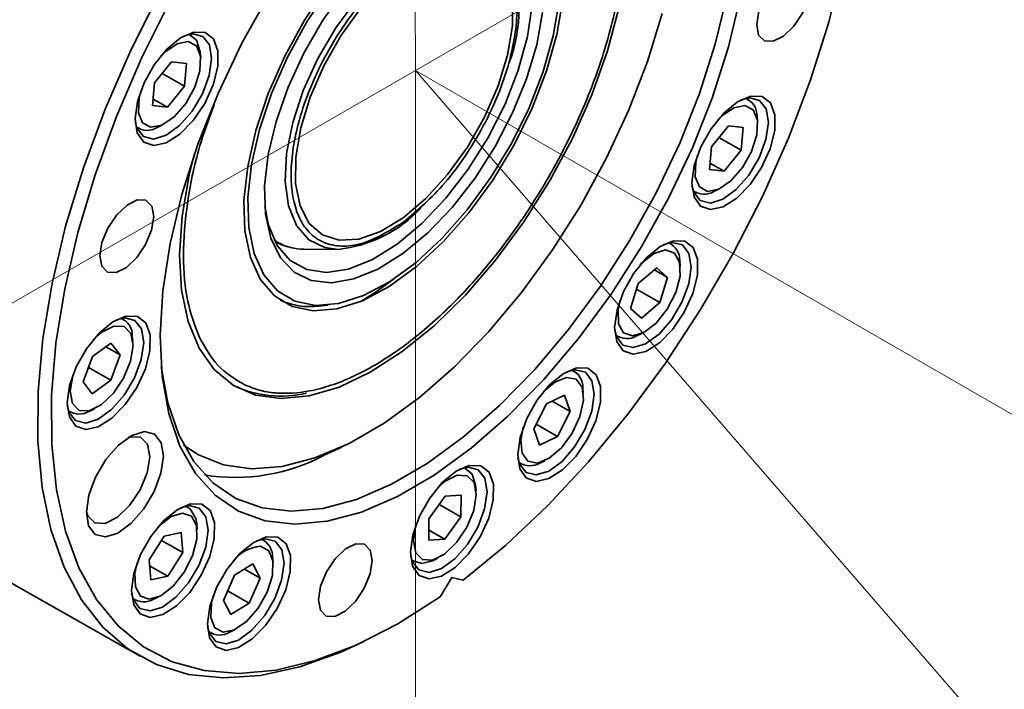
# Model space of a CAD drawing. Header units: millimetres. Extents: x -7686 to -856, y -458 to 6140.
# Tile 79 of 102: x -3471.93 to -3468.04, y 2006.53 to 2009.18. Entities that reach past the tile are written whole.
import ezdxf

# ---------------------------------------------------------------- set-up
doc = ezdxf.new("R2010")
doc.units = ezdxf.units.MM
doc.header["$LTSCALE"] = 5
doc.layers.add('1轮廓实线层', color=7, linetype='Continuous', lineweight=18)

msp = doc.modelspace()

# ---------------------------------------------------------------- linework, layer by layer
at = {"linetype": 'Continuous', "lineweight": 35}
for p, q in [((-3471.254, 2009.1145), (-3471.2624, 2009.1193)), ((-3471.2177, 2009.027), (-3471.2199, 2009.0498)), ((-3471.4, 2008.9279), (-3471.3329, 2009.0111)), ((-3471.3329, 2009.0111), (-3471.2741, 2009.0043)), ((-3471.2741, 2009.0043), (-3471.2824, 2008.9144)), ((-3471.3705, 2008.9646), (-3471.2824, 2008.9144)), ((-3471.4083, 2008.838), (-3471.4, 2008.9279)), ((-3471.2824, 2008.9144), (-3471.3495, 2008.8312)), ((-3471.406, 2008.8634), (-3471.3495, 2008.8312)), ((-3469.0534, 2008.8613), (-3469.0618, 2008.8661)), ((-3471.3495, 2008.8312), (-3471.4083, 2008.838)), ((-3469.0171, 2008.7738), (-3469.0193, 2008.7966)), ((-3471.4716, 2008.7523), (-3471.4631, 2008.7475)), ((-3471.3901, 2008.7511), (-3471.3693, 2008.7609)), ((-3469.1995, 2008.6747), (-3469.1324, 2008.7579)), ((-3469.1324, 2008.7579), (-3469.0735, 2008.7511)), ((-3469.0735, 2008.7511), (-3469.0818, 2008.6612)), ((-3469.1699, 2008.7114), (-3469.0818, 2008.6612)), ((-3469.2077, 2008.5848), (-3469.1995, 2008.6747)), ((-3469.0818, 2008.6612), (-3469.1489, 2008.578)), ((-3469.1489, 2008.578), (-3469.2077, 2008.5848)), ((-3469.2054, 2008.6102), (-3469.1489, 2008.578)), ((-3469.1895, 2008.498), (-3469.1687, 2008.5077)), ((-3469.271, 2008.4992), (-3469.2625, 2008.4943)), ((-3470.9271, 2008.3049), (-3470.9136, 2008.2964)), ((-3470.9247, 2008.3003), (-3470.9218, 2008.2986)), ((-3469.3588, 2008.2898), (-3469.3673, 2008.2946)), ((-3470.8087, 2008.2696), (-3470.6739, 2008.2686)), ((-3469.4886, 2008.1337), (-3469.4157, 2008.1956)), ((-3469.4157, 2008.1956), (-3469.3732, 2008.1582)), ((-3469.3225, 2008.2022), (-3469.3247, 2008.2251)), ((-3469.425, 2008.1877), (-3469.3732, 2008.1582)), ((-3469.3732, 2008.1582), (-3469.4036, 2008.0591)), ((-3469.5189, 2008.0345), (-3469.4886, 2008.1337)), ((-3469.4954, 2008.1114), (-3469.4036, 2008.0591)), ((-3470.7512, 2008.0444), (-3470.7139, 2008.0481)), ((-3469.4036, 2008.0591), (-3469.4764, 2007.9972)), ((-3469.4764, 2007.9972), (-3469.5189, 2008.0345)), ((-3471.5223, 2007.9913), (-3471.5308, 2007.9962)), ((-3471.4861, 2007.9038), (-3471.4882, 2007.9267)), ((-3469.5764, 2007.9276), (-3469.5679, 2007.9228)), ((-3469.4949, 2007.9264), (-3469.4742, 2007.9362)), ((-3471.6456, 2007.8448), (-3471.5725, 2007.8981)), ((-3471.5927, 2007.8833), (-3471.5364, 2007.8513)), ((-3471.5725, 2007.8981), (-3471.5364, 2007.8513)), ((-3471.6828, 2007.7447), (-3471.6456, 2007.8448)), ((-3471.5364, 2007.8513), (-3471.5736, 2007.7512)), ((-3471.6617, 2007.8014), (-3471.5736, 2007.7512)), ((-3469.742, 2007.7865), (-3469.7505, 2007.7913)), ((-3471.6467, 2007.6979), (-3471.6828, 2007.7447)), ((-3471.5736, 2007.7512), (-3471.6467, 2007.6979)), ((-3469.8513, 2007.6574), (-3469.7799, 2007.6919)), ((-3469.7799, 2007.6919), (-3469.7579, 2007.6276)), ((-3469.7058, 2007.699), (-3469.7079, 2007.7218)), ((-3469.9007, 2007.5587), (-3469.8513, 2007.6574)), ((-3469.829, 2007.6682), (-3469.7579, 2007.6276)), ((-3471.7399, 2007.6292), (-3471.7315, 2007.6244)), ((-3471.6585, 2007.628), (-3471.6377, 2007.6377)), ((-3469.7579, 2007.6276), (-3469.8073, 2007.5289)), ((-3469.8916, 2007.577), (-3469.8073, 2007.5289)), ((-3469.8787, 2007.4945), (-3469.9007, 2007.5587)), ((-3469.8073, 2007.5289), (-3469.8787, 2007.4945)), ((-3470.7298, 2007.4544), (-3470.6606, 2007.487)), ((-3469.9596, 2007.4244), (-3469.9512, 2007.4195)), ((-3469.8781, 2007.4232), (-3469.8574, 2007.4329)), ((-3470.1656, 2007.4009), (-3470.174, 2007.4057)), ((-3470.2517, 2007.3515), (-3470.2878, 2007.3192)), ((-3470.1293, 2007.3134), (-3470.1315, 2007.3362)), ((-3470.3159, 2007.2038), (-3470.2522, 2007.2924)), ((-3470.2754, 2007.2601), (-3470.1898, 2007.2113)), ((-3470.2522, 2007.2924), (-3470.1891, 2007.2961)), ((-3470.1891, 2007.2961), (-3470.1898, 2007.2113)), ((-3471.2781, 2007.2533), (-3471.259, 2007.2425)), ((-3471.2679, 2007.2489), (-3471.2764, 2007.2537)), ((-3471.2317, 2007.1613), (-3471.2338, 2007.1842)), ((-3470.3165, 2007.119), (-3470.3159, 2007.2038)), ((-3470.1898, 2007.2113), (-3470.2535, 2007.1227)), ((-3471.3622, 2007.1343), (-3471.2956, 2007.1485)), ((-3471.2956, 2007.1485), (-3471.2886, 2007.0697)), ((-3470.3162, 2007.1585), (-3470.2535, 2007.1227)), ((-3471.4218, 2007.0413), (-3471.3622, 2007.1343)), ((-3471.3729, 2007.1177), (-3471.2886, 2007.0697)), ((-3470.9678, 2007.1182), (-3470.9762, 2007.123)), ((-3470.2535, 2007.1227), (-3470.3165, 2007.119)), ((-3471.2886, 2007.0697), (-3471.3482, 2006.9767)), ((-3471.4148, 2006.9625), (-3471.4218, 2007.0413)), ((-3471.0842, 2006.9807), (-3471.0115, 2007.0248)), ((-3471.0115, 2007.0248), (-3470.9823, 2006.969)), ((-3470.9315, 2007.0307), (-3470.9337, 2007.0535)), ((-3470.3832, 2007.0387), (-3470.3747, 2007.0339)), ((-3470.3017, 2007.0375), (-3470.2809, 2007.0473)), ((-3472.0924, 2007.021), (-3471.4578, 2006.6594)), ((-3471.4197, 2007.0174), (-3471.3482, 2006.9767)), ((-3471.0448, 2007.0046), (-3470.9823, 2006.969)), ((-3471.3482, 2006.9767), (-3471.4148, 2006.9625)), ((-3471.1277, 2006.8808), (-3471.0842, 2006.9807)), ((-3470.9823, 2006.969), (-3471.0259, 2006.869)), ((-3470.271, 2006.8945), (-3470.2256, 2006.9712)), ((-3470.2256, 2006.9712), (-3470.1809, 2006.9602)), ((-3471.1116, 2006.9179), (-3471.0259, 2006.869)), ((-3471.4855, 2006.8867), (-3471.4771, 2006.8819)), ((-3471.404, 2006.8855), (-3471.3833, 2006.8953)), ((-3471.0986, 2006.8249), (-3471.1277, 2006.8808)), ((-3471.0259, 2006.869), (-3471.0986, 2006.8249)), ((-3471.1854, 2006.7561), (-3471.1769, 2006.7512)), ((-3471.1039, 2006.7549), (-3471.0831, 2006.7646)), ((-3470.608, 2006.7016), (-3470.5734, 2006.7178))]:
    msp.add_line(p, q, dxfattribs=at)
at = {"lineweight": 13}
msp.add_line((-3470.3693, 2008.9768), (-3466.4784, 2004.484), dxfattribs=at)
at = {"linetype": 'Continuous', "lineweight": 35, "flags": 128}
for points in [[(-3470.3031, 2009.5992), (-3470.2405, 2009.6218), (-3470.153, 2009.6351), (-3470.0751, 2009.6235), (-3470.0096, 2009.5875), (-3469.9586, 2009.5284), (-3469.9239, 2009.448), (-3469.9067, 2009.3492), (-3469.9075, 2009.2353), (-3469.9264, 2009.1102), (-3469.9627, 2008.9782), (-3470.0151, 2008.8437), (-3470.0819, 2008.7113), (-3470.1608, 2008.5856), (-3470.2491, 2008.4708), (-3470.3438, 2008.3709), (-3470.4417, 2008.2892)], [(-3470.42, 2009.4326), (-3470.5128, 2009.3542), (-3470.6019, 2009.2572), (-3470.6837, 2009.1455), (-3470.7549, 2009.0237), (-3470.8125, 2008.8968), (-3470.8543, 2008.77), (-3470.8784, 2008.6484), (-3470.8839, 2008.5371), (-3470.8706, 2008.4406), (-3470.839, 2008.3629), (-3470.7905, 2008.3071), (-3470.7269, 2008.2756), (-3470.6739, 2008.2686)], [(-3470.1809, 2006.9602), (-3470.0129, 2007.0982), (-3469.8471, 2007.2549), (-3469.6853, 2007.4286), (-3469.5295, 2007.6173), (-3469.3812, 2007.819), (-3469.2422, 2008.0313), (-3469.1139, 2008.2519), (-3468.9979, 2008.4783), (-3468.8954, 2008.7081), (-3468.8076, 2008.9387), (-3468.7354, 2009.1675), (-3468.6796, 2009.392)], [(-3469.0205, 2009.158), (-3469.0128, 2009.1166), (-3468.99, 2009.0934), (-3468.9557, 2009.0918), (-3468.915, 2009.1121), (-3468.8742, 2009.1511), (-3468.8395, 2009.203), (-3468.8161, 2009.2599), (-3468.8076, 2009.313), (-3468.8154, 2009.3543), (-3468.8382, 2009.3776), (-3468.8725, 2009.3792), (-3468.9132, 2009.3589), (-3468.954, 2009.3199), (-3468.9887, 2009.268), (-3469.0121, 2009.2111), (-3469.0205, 2009.158)], [(-3470.608, 2006.7016), (-3470.6646, 2006.6762), (-3470.8263, 2006.6179), (-3470.9816, 2006.5836), (-3471.1287, 2006.5737), (-3471.266, 2006.5881), (-3471.3921, 2006.6269), (-3471.5055, 2006.6895), (-3471.605, 2006.7752), (-3471.6894, 2006.8832), (-3471.758, 2007.0122), (-3471.8098, 2007.1609), (-3471.8444, 2007.3275), (-3471.8613, 2007.5102), (-3471.8604, 2007.7071), (-3471.8417, 2007.916), (-3471.8054, 2008.1345), (-3471.7518, 2008.3602), (-3471.6817, 2008.5908), (-3471.5956, 2008.8236), (-3471.4947, 2009.0561), (-3471.38, 2009.2857)], [(-3470.7182, 2009.3096), (-3470.8078, 2009.175), (-3470.886, 2009.0323), (-3470.9507, 2008.8855), (-3470.9999, 2008.739), (-3471.0323, 2008.597), (-3471.0469, 2008.4634), (-3471.0432, 2008.3422), (-3471.0215, 2008.2369), (-3470.9823, 2008.1504), (-3470.9267, 2008.0854), (-3470.8564, 2008.0435), (-3470.7734, 2008.0261), (-3470.68, 2008.0336), (-3470.579, 2008.0659), (-3470.4732, 2008.122), (-3470.3658, 2008.2002), (-3470.2597, 2008.2984), (-3470.158, 2008.4137), (-3470.0637, 2008.5428), (-3469.9795, 2008.682), (-3469.9078, 2008.8272), (-3469.8507, 2008.9744), (-3469.8098, 2009.1192), (-3469.7862, 2009.2575)], [(-3469.8013, 2009.2488), (-3469.8243, 2009.1138), (-3469.8642, 2008.9724), (-3469.92, 2008.8288), (-3469.99, 2008.6871), (-3470.0722, 2008.5512), (-3470.1642, 2008.4252), (-3470.2634, 2008.3127), (-3470.3669, 2008.2169), (-3470.4718, 2008.1405), (-3470.575, 2008.0858), (-3470.6736, 2008.0543), (-3470.7648, 2008.0469), (-3470.8458, 2008.0639), (-3470.9144, 2008.1047), (-3470.9686, 2008.1683), (-3471.0069, 2008.2526), (-3471.0281, 2008.3555), (-3471.0317, 2008.4737), (-3471.0174, 2008.6041), (-3470.9859, 2008.7427), (-3470.9378, 2008.8857), (-3470.8747, 2009.0289), (-3470.7984, 2009.1682), (-3470.7109, 2009.2996)], [(-3470.4188, 2008.2525), (-3470.5174, 2008.191), (-3470.6127, 2008.152), (-3470.7015, 2008.1368), (-3470.7812, 2008.146), (-3470.849, 2008.1792), (-3470.9028, 2008.2353), (-3470.941, 2008.3126), (-3470.9622, 2008.4085), (-3470.9658, 2008.52), (-3470.9516, 2008.6435), (-3470.9202, 2008.7751), (-3470.8725, 2008.9104), (-3470.8101, 2009.0452), (-3470.7349, 2009.175), (-3470.6494, 2009.2959)], [(-3471.3383, 2009.2521), (-3471.4513, 2009.0247), (-3471.5505, 2008.7945), (-3471.6348, 2008.5641), (-3471.7033, 2008.336), (-3471.7552, 2008.113), (-3471.7899, 2007.8973), (-3471.807, 2007.6914), (-3471.8064, 2007.4976), (-3471.7881, 2007.318), (-3471.7522, 2007.1547), (-3471.6991, 2007.0095), (-3471.6296, 2006.884), (-3471.5442, 2006.7795), (-3471.4441, 2006.6972), (-3471.3302, 2006.6382), (-3471.2039, 2006.6029), (-3471.0665, 2006.5918), (-3470.9197, 2006.6051), (-3470.7649, 2006.6426), (-3470.604, 2006.7038), (-3470.4388, 2006.7881), (-3470.271, 2006.8945)], [(-3469.0853, 2009.2642), (-3469.1318, 2009.0698), (-3469.1953, 2008.8707), (-3469.2748, 2008.6703), (-3469.3691, 2008.4715), (-3469.4767, 2008.2776), (-3469.5959, 2008.0915), (-3469.7248, 2007.9163), (-3469.8614, 2007.7547), (-3470.0036, 2007.6092), (-3470.149, 2007.4822), (-3470.2954, 2007.3756), (-3470.4405, 2007.2911), (-3470.582, 2007.23), (-3470.7177, 2007.1934), (-3470.8454, 2007.1818), (-3470.9631, 2007.1953), (-3471.0689, 2007.2338), (-3471.1613, 2007.2967), (-3471.2387, 2007.3829), (-3471.2998, 2007.4911), (-3471.3439, 2007.6197), (-3471.3701, 2007.7664), (-3471.378, 2007.9292), (-3471.3675, 2008.1053), (-3471.3388, 2008.2921), (-3471.2924, 2008.4865), (-3471.2289, 2008.6855), (-3471.1494, 2008.8859), (-3471.0551, 2009.0847), (-3470.9475, 2009.2786)], [(-3471.3736, 2007.8037), (-3471.3481, 2007.6613), (-3471.305, 2007.5356), (-3471.2452, 2007.4297), (-3471.1695, 2007.3453), (-3471.0791, 2007.2838), (-3470.9756, 2007.2462), (-3470.8604, 2007.2329), (-3470.7355, 2007.2443), (-3470.6028, 2007.2801), (-3470.4644, 2007.3399), (-3470.3224, 2007.4225), (-3470.1792, 2007.5268), (-3470.0369, 2007.6511), (-3469.8979, 2007.7934), (-3469.7643, 2007.9515), (-3469.6382, 2008.1229), (-3469.5215, 2008.3049), (-3469.4163, 2008.4946), (-3469.324, 2008.6891), (-3469.2462, 2008.8852), (-3469.1841, 2009.0799), (-3469.1387, 2009.27)], [(-3469.9851, 2009.2574), (-3469.9859, 2009.153), (-3470.0054, 2009.0372), (-3470.0427, 2008.9151), (-3470.0963, 2008.792), (-3470.1638, 2008.6734), (-3470.2422, 2008.5644), (-3470.3281, 2008.4697), (-3470.4178, 2008.3936)], [(-3471.2434, 2008.6441), (-3471.263, 2008.5632), (-3471.291, 2008.4002), (-3471.3011, 2008.2473), (-3471.2932, 2008.1075), (-3471.2674, 2007.9836), (-3471.2241, 2007.8783), (-3471.1645, 2007.7937), (-3471.0895, 2007.7314), (-3471.0008, 2007.6928), (-3470.9001, 2007.6787), (-3470.7895, 2007.6892), (-3470.6713, 2007.7243), (-3470.5479, 2007.7831), (-3470.4217, 2007.8646), (-3470.2954, 2007.967), (-3470.1715, 2008.0882), (-3470.0525, 2008.2259), (-3469.9409, 2008.3771), (-3469.8389, 2008.5388), (-3469.7486, 2008.7077), (-3469.6719, 2008.8805), (-3469.6103, 2009.0534), (-3469.565, 2009.2232)], [(-3470.4178, 2008.3936), (-3470.5073, 2008.3393), (-3470.5927, 2008.3092), (-3470.6703, 2008.3046), (-3470.7367, 2008.3257), (-3470.789, 2008.3717), (-3470.825, 2008.4404), (-3470.8429, 2008.529), (-3470.8421, 2008.6334), (-3470.8226, 2008.7492), (-3470.7853, 2008.8713), (-3470.7317, 2008.9944), (-3470.6643, 2009.113), (-3470.5859, 2009.222)], [(-3469.8671, 2009.2059), (-3469.89, 2009.0778), (-3469.9297, 2008.9439), (-3469.985, 2008.8083), (-3470.0541, 2008.6754), (-3470.1347, 2008.5495), (-3470.2244, 2008.4347), (-3470.3201, 2008.3346), (-3470.4188, 2008.2525)], [(-3469.3945, 2009.2015), (-3469.4521, 2009.0122), (-3469.5256, 2008.821), (-3469.6136, 2008.631), (-3469.7147, 2008.4453), (-3469.8274, 2008.267), (-3469.9497, 2008.0989), (-3470.0796, 2007.9439), (-3470.215, 2007.8045), (-3470.3536, 2007.6829), (-3470.4933, 2007.5812), (-3470.6316, 2007.5011), (-3470.7664, 2007.4438), (-3470.8954, 2007.4103), (-3471.0165, 2007.4012), (-3471.1277, 2007.4165), (-3471.2272, 2007.4561), (-3471.2854, 2007.4951)], [(-3471.4771, 2008.7847), (-3471.4687, 2008.7292), (-3471.4433, 2008.6927), (-3471.4037, 2008.6792), (-3471.3542, 2008.6901), (-3471.3002, 2008.7242), (-3471.2475, 2008.7779), (-3471.2019, 2008.8454), (-3471.1682, 2008.9193), (-3471.1501, 2008.9916), (-3471.1496, 2009.0545), (-3471.1668, 2009.1011), (-3471.1998, 2009.1265), (-3471.2449, 2009.1278), (-3471.2974, 2009.105), (-3471.3514, 2009.0604), (-3471.4013, 2008.999), (-3471.4415, 2008.9274), (-3471.4677, 2008.8533), (-3471.4771, 2008.7847)], [(-3471.477, 2008.7742), (-3471.4702, 2008.7486), (-3471.4442, 2008.7148), (-3471.404, 2008.7048), (-3471.3545, 2008.72), (-3471.3017, 2008.7585), (-3471.2519, 2008.8156), (-3471.2112, 2008.8844), (-3471.1844, 2008.9567), (-3471.1747, 2009.0237), (-3471.1835, 2009.0773), (-3471.2095, 2009.1111), (-3471.2496, 2009.121), (-3471.284, 2009.1128)], [(-3471.2414, 2008.9097), (-3471.2207, 2008.9755), (-3471.2184, 2009.033), (-3471.2348, 2009.0735), (-3471.2674, 2009.0908), (-3471.3112, 2009.0823), (-3471.3596, 2009.0492), (-3471.3762, 2009.0328)], [(-3471.2641, 2009.119), (-3471.2344, 2009.0957), (-3471.2199, 2009.0498)], [(-3471.4551, 2008.8943), (-3471.4617, 2008.8668), (-3471.4641, 2008.8093), (-3471.4477, 2008.7688), (-3471.4151, 2008.7515), (-3471.3713, 2008.76), (-3471.3229, 2008.7931), (-3471.2773, 2008.8456), (-3471.2414, 2008.9097)], [(-3469.2765, 2008.5316), (-3469.2681, 2008.476), (-3469.2427, 2008.4395), (-3469.2031, 2008.426), (-3469.1536, 2008.4369), (-3469.0996, 2008.4711), (-3469.0469, 2008.5248), (-3469.0013, 2008.5922), (-3468.9676, 2008.6661), (-3468.9495, 2008.7384), (-3468.9491, 2008.8013), (-3468.9662, 2008.8479), (-3468.9992, 2008.8733), (-3469.0443, 2008.8747), (-3469.0968, 2008.8518), (-3469.1509, 2008.8073), (-3469.2007, 2008.7458), (-3469.2409, 2008.6742), (-3469.2672, 2008.6001), (-3469.2765, 2008.5316)], [(-3469.2764, 2008.521), (-3469.2696, 2008.4954), (-3469.2436, 2008.4616), (-3469.2034, 2008.4517), (-3469.1539, 2008.4669), (-3469.1011, 2008.5053), (-3469.0513, 2008.5624), (-3469.0106, 2008.6312), (-3468.9838, 2008.7035), (-3468.9741, 2008.7705), (-3468.9829, 2008.8241), (-3469.0089, 2008.8579), (-3469.049, 2008.8678), (-3469.0834, 2008.8596)], [(-3469.2545, 2008.6411), (-3469.2612, 2008.6137), (-3469.2635, 2008.5561), (-3469.2471, 2008.5156), (-3469.2145, 2008.4983), (-3469.1707, 2008.5068), (-3469.1223, 2008.5399), (-3469.0767, 2008.5924), (-3469.0408, 2008.6565), (-3469.0201, 2008.7223), (-3469.0178, 2008.7798), (-3469.0342, 2008.8203), (-3469.0668, 2008.8376), (-3469.1106, 2008.8291), (-3469.159, 2008.7961), (-3469.1756, 2008.7796)], [(-3471.6166, 2008.2432), (-3471.6088, 2008.2019), (-3471.586, 2008.1787), (-3471.5517, 2008.177), (-3471.511, 2008.1973), (-3471.4702, 2008.2364), (-3471.4355, 2008.2883), (-3471.4121, 2008.3451), (-3471.4036, 2008.3983), (-3471.4114, 2008.4396), (-3471.4342, 2008.4628), (-3471.4685, 2008.4644), (-3471.5092, 2008.4442), (-3471.55, 2008.4051), (-3471.5847, 2008.3532), (-3471.6081, 2008.2964), (-3471.6166, 2008.2432)], [(-3470.4417, 2008.2892), (-3470.5394, 2008.2285), (-3470.6337, 2008.1908), (-3470.7212, 2008.1776), (-3470.7991, 2008.1892), (-3470.8646, 2008.2251), (-3470.9156, 2008.2843), (-3470.9503, 2008.3647), (-3470.965, 2008.4378)], [(-3470.9219, 2008.2987), (-3470.8946, 2008.2858), (-3470.8738, 2008.2791)], [(-3469.582, 2007.96), (-3469.5735, 2007.9045), (-3469.5481, 2007.868), (-3469.5085, 2007.8544), (-3469.4591, 2007.8653), (-3469.405, 2007.8995), (-3469.3524, 2007.9532), (-3469.3067, 2008.0207), (-3469.273, 2008.0945), (-3469.255, 2008.1668), (-3469.2545, 2008.2297), (-3469.2716, 2008.2764), (-3469.3046, 2008.3017), (-3469.3497, 2008.3031), (-3469.4022, 2008.2802), (-3469.4563, 2008.2357), (-3469.5061, 2008.1743), (-3469.5464, 2008.1026), (-3469.5726, 2008.0285), (-3469.582, 2007.96)], [(-3469.5818, 2007.9495), (-3469.575, 2007.9238), (-3469.549, 2007.89), (-3469.5088, 2007.8801), (-3469.4594, 2007.8953), (-3469.4065, 2007.9337), (-3469.3568, 2007.9908), (-3469.316, 2008.0597), (-3469.2892, 2008.1319), (-3469.2796, 2008.1989), (-3469.2883, 2008.2525), (-3469.3143, 2008.2863), (-3469.3545, 2008.2963), (-3469.3888, 2008.2881)], [(-3469.5599, 2008.0696), (-3469.5686, 2008.0296), (-3469.5671, 2007.9748), (-3469.5472, 2007.9386), (-3469.5119, 2007.9264), (-3469.4666, 2007.94), (-3469.4181, 2007.9775), (-3469.3739, 2008.033), (-3469.3407, 2008.0983), (-3469.3236, 2008.1632), (-3469.3251, 2008.2179), (-3469.345, 2008.2542), (-3469.3803, 2008.2664), (-3469.4256, 2008.2528), (-3469.474, 2008.2153), (-3469.481, 2008.208)], [(-3470.5808, 2008.0652), (-3470.528, 2008.0981), (-3470.4553, 2008.1512)], [(-3471.7455, 2007.6616), (-3471.737, 2007.6061), (-3471.7116, 2007.5696), (-3471.6721, 2007.556), (-3471.6226, 2007.5669), (-3471.5686, 2007.6011), (-3471.5159, 2007.6548), (-3471.4702, 2007.7223), (-3471.4366, 2007.7961), (-3471.4185, 2007.8684), (-3471.418, 2007.9313), (-3471.4352, 2007.978), (-3471.4681, 2008.0033), (-3471.5133, 2008.0047), (-3471.5657, 2007.9818), (-3471.6198, 2007.9373), (-3471.6697, 2007.8759), (-3471.7099, 2007.8042), (-3471.7361, 2007.7301), (-3471.7455, 2007.6616)], [(-3471.7453, 2007.6511), (-3471.7385, 2007.6254), (-3471.7125, 2007.5916), (-3471.6724, 2007.5817), (-3471.6229, 2007.5969), (-3471.5701, 2007.6353), (-3471.5203, 2007.6924), (-3471.4795, 2007.7613), (-3471.4527, 2007.8335), (-3471.4431, 2007.9005), (-3471.4518, 2007.9541), (-3471.4778, 2007.9879), (-3471.518, 2007.9978), (-3471.5524, 2007.9897)], [(-3471.4854, 2007.8884), (-3471.4945, 2007.9366), (-3471.521, 2007.9638), (-3471.5611, 2007.9656), (-3471.6085, 2007.942), (-3471.6445, 2007.9096)], [(-3471.7235, 2007.7712), (-3471.7239, 2007.7696), (-3471.7338, 2007.7076), (-3471.7248, 2007.6593), (-3471.6982, 2007.6322), (-3471.6581, 2007.6303), (-3471.6107, 2007.654), (-3471.5631, 2007.6996), (-3471.5226, 2007.7601), (-3471.4953, 2007.8264), (-3471.4854, 2007.8884), (-3471.4854, 2007.8884)], [(-3469.9652, 2007.4568), (-3469.9567, 2007.4012), (-3469.9313, 2007.3647), (-3469.8918, 2007.3512), (-3469.8423, 2007.3621), (-3469.7883, 2007.3963), (-3469.7356, 2007.45), (-3469.6899, 2007.5174), (-3469.6562, 2007.5913), (-3469.6382, 2007.6636), (-3469.6377, 2007.7265), (-3469.6549, 2007.7731), (-3469.6878, 2007.7985), (-3469.733, 2007.7999), (-3469.7854, 2007.777), (-3469.8395, 2007.7325), (-3469.8894, 2007.671), (-3469.9296, 2007.5994), (-3469.9558, 2007.5253), (-3469.9652, 2007.4568)], [(-3469.965, 2007.4462), (-3469.9582, 2007.4206), (-3469.9322, 2007.3868), (-3469.8921, 2007.3769), (-3469.8426, 2007.3921), (-3469.7898, 2007.4305), (-3469.74, 2007.4876), (-3469.6992, 2007.5564), (-3469.6724, 2007.6287), (-3469.6628, 2007.6957), (-3469.6715, 2007.7493), (-3469.6975, 2007.7831), (-3469.7377, 2007.793), (-3469.7721, 2007.7848)], [(-3469.9432, 2007.5663), (-3469.953, 2007.5143), (-3469.9477, 2007.4627), (-3469.9244, 2007.4309), (-3469.8866, 2007.4238), (-3469.8401, 2007.4425), (-3469.7919, 2007.4842), (-3469.7495, 2007.5424), (-3469.7191, 2007.6084), (-3469.7056, 2007.672), (-3469.7108, 2007.7237), (-3469.7342, 2007.7555), (-3469.772, 2007.7625), (-3469.8185, 2007.7438), (-3469.8642, 2007.7048)], [(-3471.6695, 2007.2292), (-3471.6608, 2007.1756), (-3471.6348, 2007.1417), (-3471.5946, 2007.1318), (-3471.5452, 2007.147), (-3471.4923, 2007.1855), (-3471.4426, 2007.2426), (-3471.4018, 2007.3114), (-3471.375, 2007.3837), (-3471.3654, 2007.4506), (-3471.3741, 2007.5043), (-3471.4001, 2007.5381), (-3471.4403, 2007.548), (-3471.4897, 2007.5328), (-3471.5426, 2007.4943), (-3471.5923, 2007.4373), (-3471.6331, 2007.3684), (-3471.6599, 2007.2962), (-3471.6695, 2007.2292)], [(-3471.6695, 2007.2312), (-3471.6638, 2007.2149), (-3471.6367, 2007.1872), (-3471.5958, 2007.1853), (-3471.5474, 2007.2094), (-3471.4988, 2007.2559), (-3471.4575, 2007.3177), (-3471.4296, 2007.3854), (-3471.4196, 2007.4486), (-3471.4288, 2007.4978), (-3471.4559, 2007.5255), (-3471.4968, 2007.5274), (-3471.503, 2007.5257)], [(-3470.3887, 2007.0711), (-3470.3803, 2007.0156), (-3470.3549, 2006.9791), (-3470.3153, 2006.9656), (-3470.2658, 2006.9765), (-3470.2118, 2007.0106), (-3470.1591, 2007.0643), (-3470.1134, 2007.1318), (-3470.0798, 2007.2057), (-3470.0617, 2007.278), (-3470.0612, 2007.3409), (-3470.0784, 2007.3875), (-3470.1113, 2007.4129), (-3470.1565, 2007.4142), (-3470.2089, 2007.3914), (-3470.263, 2007.3468), (-3470.3129, 2007.2854), (-3470.3531, 2007.2138), (-3470.3793, 2007.1397), (-3470.3887, 2007.0711)], [(-3470.3885, 2007.0606), (-3470.3818, 2007.035), (-3470.3557, 2007.0012), (-3470.3156, 2006.9912), (-3470.2661, 2007.0064), (-3470.2133, 2007.0449), (-3470.1635, 2007.102), (-3470.1228, 2007.1708), (-3470.0959, 2007.2431), (-3470.0863, 2007.31), (-3470.095, 2007.3637), (-3470.1211, 2007.3975), (-3470.1612, 2007.4074), (-3470.1956, 2007.3992)], [(-3470.3667, 2007.1807), (-3470.3671, 2007.1791), (-3470.377, 2007.1171), (-3470.368, 2007.0689), (-3470.3414, 2007.0418), (-3470.3013, 2007.0399), (-3470.2539, 2007.0635), (-3470.2063, 2007.1091), (-3470.1658, 2007.1697), (-3470.1385, 2007.236), (-3470.1286, 2007.298), (-3470.1377, 2007.3462), (-3470.1642, 2007.3733), (-3470.2043, 2007.3752), (-3470.2517, 2007.3515), (-3470.2517, 2007.3515)], [(-3470.1757, 2007.4054), (-3470.1753, 2007.4052), (-3470.1448, 2007.3803), (-3470.1315, 2007.3362)], [(-3471.4911, 2006.9191), (-3471.4826, 2006.8636), (-3471.4572, 2006.8271), (-3471.4177, 2006.8135), (-3471.3682, 2006.8244), (-3471.3142, 2006.8586), (-3471.2615, 2006.9123), (-3471.2158, 2006.9798), (-3471.1821, 2007.0536), (-3471.1641, 2007.1259), (-3471.1636, 2007.1888), (-3471.1808, 2007.2355), (-3471.2137, 2007.2608), (-3471.2589, 2007.2622), (-3471.3113, 2007.2393), (-3471.3654, 2007.1948), (-3471.4153, 2007.1334), (-3471.4555, 2007.0617), (-3471.4817, 2006.9876), (-3471.4911, 2006.9191)], [(-3471.4909, 2006.9086), (-3471.4841, 2006.8829), (-3471.4581, 2006.8491), (-3471.418, 2006.8392), (-3471.3685, 2006.8544), (-3471.3157, 2006.8928), (-3471.2659, 2006.9499), (-3471.2251, 2007.0188), (-3471.1983, 2007.091), (-3471.1887, 2007.158), (-3471.1974, 2007.2116), (-3471.2234, 2007.2454), (-3471.2636, 2007.2554), (-3471.298, 2007.2472)], [(-3471.2541, 2007.2133), (-3471.2894, 2007.2255), (-3471.3347, 2007.2119), (-3471.3831, 2007.1744), (-3471.3901, 2007.1671)], [(-3471.259, 2007.2425), (-3471.2374, 2007.2048), (-3471.2338, 2007.1842)], [(-3471.4691, 2007.0287), (-3471.4777, 2006.9887), (-3471.4762, 2006.9339), (-3471.4563, 2006.8977), (-3471.421, 2006.8855), (-3471.3757, 2006.8991), (-3471.3273, 2006.9366), (-3471.2831, 2006.9921), (-3471.2499, 2007.0574), (-3471.2327, 2007.1223), (-3471.2342, 2007.177), (-3471.2541, 2007.2133), (-3471.2541, 2007.2133)], [(-3471.1909, 2006.7885), (-3471.1825, 2006.7329), (-3471.1571, 2006.6964), (-3471.1175, 2006.6829), (-3471.068, 2006.6938), (-3471.014, 2006.728), (-3470.9613, 2006.7817), (-3470.9157, 2006.8491), (-3470.882, 2006.923), (-3470.8639, 2006.9953), (-3470.8635, 2007.0582), (-3470.8806, 2007.1048), (-3470.9136, 2007.1302), (-3470.9587, 2007.1316), (-3471.0112, 2007.1087), (-3471.0652, 2007.0642), (-3471.1151, 2007.0027), (-3471.1553, 2006.9311), (-3471.1815, 2006.857), (-3471.1909, 2006.7885)], [(-3471.1908, 2006.7779), (-3471.184, 2006.7523), (-3471.158, 2006.7185), (-3471.1178, 2006.7086), (-3471.0683, 2006.7238), (-3471.0155, 2006.7622), (-3470.9657, 2006.8193), (-3470.925, 2006.8881), (-3470.8982, 2006.9604), (-3470.8885, 2007.0274), (-3470.8973, 2007.081), (-3470.9233, 2007.1148), (-3470.9634, 2007.1247), (-3470.9978, 2007.1165)], [(-3470.7528, 2006.8833), (-3470.745, 2006.842), (-3470.7223, 2006.8187), (-3470.6879, 2006.8171), (-3470.6473, 2006.8374), (-3470.6065, 2006.8764), (-3470.5717, 2006.9283), (-3470.5483, 2006.9852), (-3470.5399, 2007.0383), (-3470.5476, 2007.0797), (-3470.5704, 2007.1029), (-3470.6047, 2007.1045), (-3470.6454, 2007.0843), (-3470.6862, 2007.0452), (-3470.721, 2006.9933), (-3470.7443, 2006.9364), (-3470.7528, 2006.8833)], [(-3471.1689, 2006.898), (-3471.1755, 2006.8706), (-3471.1779, 2006.813), (-3471.1615, 2006.7725), (-3471.1289, 2006.7552), (-3471.0851, 2006.7637), (-3471.0367, 2006.7968), (-3470.9911, 2006.8493), (-3470.9552, 2006.9134), (-3470.9345, 2006.9792), (-3470.9322, 2007.0367), (-3470.9486, 2007.0772), (-3470.9812, 2007.0945), (-3470.9812, 2007.0945)], [(-3470.3017, 2007.0375), (-3470.3445, 2007.0265), (-3470.3821, 2007.039), (-3470.3837, 2007.0404)]]:
    msp.add_lwpolyline(points, dxfattribs=at)
at = {"linetype": 'Continuous', "lineweight": 35}
for centre, radius, start, end in [((-3470.5132, 2009.2094), 0.5523, 338.3654, 24.1197), ((-3469.0928, 2008.7983), 0.0736, 358.701, 66.5385), ((-3471.4292, 2008.8088), 0.0696, 231.9069, 304.1381), ((-3469.2283, 2008.5627), 0.0755, 235.0724, 300.9726), ((-3470.7318, 2008.792), 0.5266, 276.3077, 316.7808), ((-3470.8093, 2008.4857), 0.2161, 241.1699, 270.1704), ((-3469.3964, 2008.2279), 0.0718, 357.7328, 67.5066), ((-3470.7859, 2008.3244), 0.2821, 245.2492, 277.0687), ((-3471.5594, 2007.9299), 0.0712, 357.4233, 67.8161), ((-3469.5337, 2007.9937), 0.0777, 236.1199, 299.9251), ((-3469.778, 2007.7257), 0.0702, 356.8275, 68.412), ((-3470.9015, 2008.1222), 0.4338, 244.5304, 283.6418), ((-3471.6972, 2007.6962), 0.0785, 236.4742, 299.5708), ((-3471.0805, 2008.1123), 0.7455, 260.5605, 298.0641), ((-3469.9168, 2007.4933), 0.0801, 237.1874, 298.8576), ((-3471.0107, 2007.053), 0.077, 0.413, 64.8265), ((-3470.9675, 2006.9378), 0.1574, 94.9978, 141.1333), ((-3471.4429, 2006.9486), 0.0741, 234.3919, 301.6531), ((-3471.1429, 2006.8157), 0.0723, 233.4085, 302.6364)]:
    msp.add_arc(centre, radius, start, end, dxfattribs=at)
for points, knots in [([(-3469.6053, 2009.866), (-3469.588, 2009.8206), (-3469.5525, 2009.7272), (-3469.5367, 2009.5441), (-3469.5529, 2009.3303), (-3469.606, 2009.0932), (-3469.6787, 2008.8879), (-3469.7515, 2008.726), (-3469.8308, 2008.5712), (-3469.9409, 2008.3907), (-3470.0863, 2008.1974), (-3470.2428, 2008.0277), (-3470.411, 2007.8834), (-3470.5861, 2007.7734), (-3470.7579, 2007.7075), (-3470.8891, 2007.6949), (-3470.9834, 2007.7086), (-3471.0251, 2007.7255), (-3471.046, 2007.734)], [0, 0, 0, 0, 0.06619, 0.136345, 0.209417, 0.284039, 0.358662, 0.395239, 0.431827, 0.501982, 0.568173, 0.634363, 0.704518, 0.77759, 0.852212, 0.926834, 0.963412, 1, 1, 1, 1]), ([(-3470.4101, 2009.411), (-3470.4664, 2009.3631), (-3470.5528, 2009.2896), (-3470.6573, 2009.1493), (-3470.7293, 2009.0305), (-3470.7879, 2008.9053), (-3470.8427, 2008.7455), (-3470.8713, 2008.5602), (-3470.8452, 2008.4148), (-3470.7922, 2008.3335), (-3470.7348, 2008.2928), (-3470.6638, 2008.278), (-3470.5603, 2008.2892), (-3470.474, 2008.3414), (-3470.4179, 2008.3754)], [0, 0, 0, 0, 0.119728, 0.18418, 0.25, 0.31582, 0.380272, 0.5, 0.619728, 0.68418, 0.75, 0.81582, 0.880272, 1, 1, 1, 1]), ([(-3470.4179, 2008.3754), (-3470.3617, 2008.4232), (-3470.2752, 2008.4968), (-3470.1707, 2008.6371), (-3470.0988, 2008.7559), (-3470.0402, 2008.881), (-3469.9851, 2009.0412), (-3469.9582, 2009.2242), (-3469.9756, 2009.3564), (-3470.0068, 2009.401), (-3470.0118, 2009.4081)], [0, 0, 0, 0, 0.186363, 0.286686, 0.389137, 0.491589, 0.591911, 0.778274, 0.964637, 1, 1, 1, 1]), ([(-3471.2227, 2007.9204), (-3471.24, 2007.9658), (-3471.2755, 2008.0592), (-3471.2915, 2008.2423), (-3471.2742, 2008.4561), (-3471.2319, 2008.6613), (-3471.1826, 2008.7928), (-3471.1641, 2008.8421)], [0, 0, 0, 0, 0.2012517, 0.4145585, 0.6367335, 0.8636235, 1, 1, 1, 1]), ([(-3471.046, 2007.734), (-3471.0829, 2007.7562), (-3471.1547, 2007.7993), (-3471.2005, 2007.8808), (-3471.2227, 2007.9204)], [0, 0, 0, 0, 0.51454, 1, 1, 1, 1])]:
    msp.add_open_spline(points, degree=3, knots=knots, dxfattribs=at)
at = {"layer": '1轮廓实线层', "lineweight": 13}
for q in [(-3470.3961, 2017.2305), (-3463.2213, 2013.1037), (-3477.5173, 2004.8499), (-3470.3693, 2000.7229), (-3463.2213, 2004.8499)]:
    msp.add_line((-3470.3693, 2008.9768), q, dxfattribs=at)

doc.saveas('drawing.dxf')
